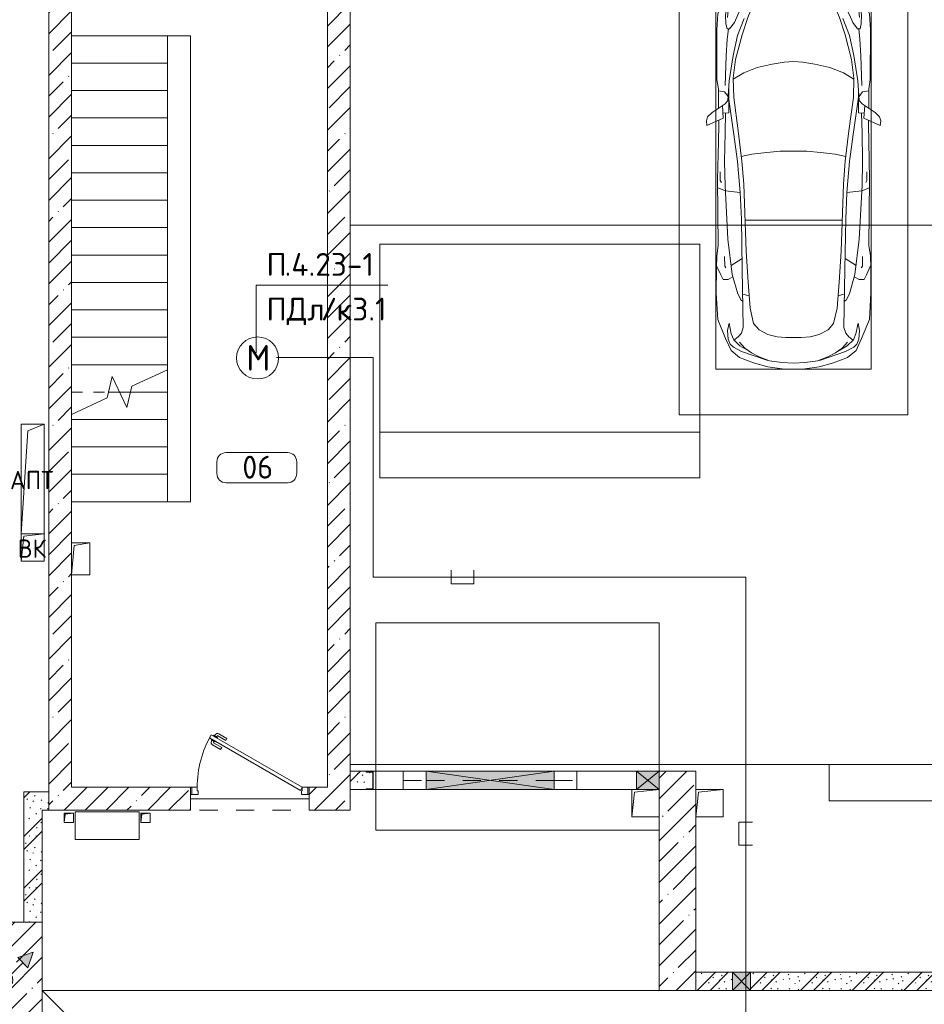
# Model space of a CAD drawing. Header units: millimetres. Extents: x -32229 to 169101, y -13689 to 125138.
# Tile 169 of 256: x 71888 to 81785, y 81200 to 91975. Entities that reach past the tile are written whole.
import ezdxf

# ---------------------------------------------------------------- set-up
doc = ezdxf.new("R2010")
doc.units = ezdxf.units.MM
for name, pattern in [('2_Пунктир_ 0_6 мм', [240, 120, -120]), ('3_ Штрих_ 1 х 1 мм', [400, 200, -200]), ('ADSK_Сверху', [900, 600, -300]), ('ADSK_Штриховая_ш3 п1_5', [900, 600, -300]), ('Штриховая', [1000, 600, -400])]:
    doc.linetypes.add(name, pattern=pattern)
for name, color, linetype, lineweight in [('A-____-NOTE-TEXT', 5, 'Continuous', 18), ('A-AREA-____-IDEN', 7, 'Continuous', 9), ('A-DETL-____-THIN', 7, 'Continuous', 9), ('A-DETL-GENF-OTLN', 7, 'Continuous', 18), ('A-DOOR-____-MCUT', 7, 'Continuous', 9), ('A-DOOR-____-OTLN', 7, 'Continuous', 18), ('A-DOOR-FRAM-MCUT', 7, 'Continuous', 9), ('A-FLOR-____-OTLN', 7, 'Continuous', 18), ('A-GLAZ-____-MCUT', 7, 'Continuous', 9), ('A-GLAZ-____-OTLN', 7, 'Continuous', 18), ('A-WALL-____-MCUT', 7, 'Continuous', 40), ('A-WALL-____-PATT', 7, 'Continuous', 40), ('C-PRKG-____-OTLN', 7, 'Continuous', 18), ('G-____-____-TEXT', 7, 'Continuous', 9), ('I-WALL-____-MCUT', 7, 'Continuous', 40), ('M-EQPM-____-OTLN', 7, 'Continuous', 18), ('S-BEAM-____-OTLN', 7, 'Continuous', 18), ('S-COLS-____-MCUT', 7, 'Continuous', 40), ('S-COLS-____-OTLN', 7, 'Continuous', 18), ('S-STRS-____-MBND', 7, 'ADSK_Сверху', 18), ('S-STRS-____-OTLN', 7, 'Continuous', 18)]:
    doc.layers.add(name, color=color, linetype=linetype, lineweight=lineweight)
doc.layers.add('A-AREA-____-OTLN', color=4, linetype='ADSK_Штриховая_ш3 п1_5', lineweight=40, true_color=0x00ffff)
doc.layers.add('A-DETL-____-OTLN', color=7, linetype='Continuous', lineweight=9, true_color=0x00a600)
doc.styles.add('GOST Common', font='GOST_Common.ttf', dxfattribs={"height": 200})
doc.styles.add('GOST Common_3', font='GOST_Common.ttf', dxfattribs={"height": 280})
doc.styles.add('GOST Common_5', font='GOST_Common.ttf', dxfattribs={"height": 250})
doc.styles.add('ISOCPEUR', font='isocpeur.ttf', dxfattribs={"height": 250})
pattern_1 = [(45, (0, 0), (-228.0985, 228.0985), []), (45, (228.1, 0), (-228.0985, 228.0985), [403.225, -80.645, 6.706, -73.939])]
pattern_2 = [(135, (300.56, 377.28), (-565.6854, 6e-14), [10, -790]), (135, (349.8, 474.73), (-565.6854, 6e-14), [10, -790]), (135, (423.93, 473.06), (-565.6854, 6e-14), [10, -790]), (135, (229.92, 447.9), (-565.6854, 6e-14), [10, -790]), (135, (155.08, 447.9), (-565.6854, 6e-14), [10, -790]), (135, (114.9, 369.03), (-565.6854, 6e-14), [10, -790]), (135, (132.43, 285.8), (-565.6854, 6e-14), [10, -790]), (135, (214.66, 322), (-565.6854, 6e-14), [10, -790]), (135, (198.16, 261.88), (-565.6854, 6e-14), [10, -790]), (135, (45.2, 272.9), (-565.6854, 6e-14), [10, -790]), (135, (42.32, 336.16), (-565.6854, 6e-14), [10, -790]), (135, (92.26, 192.24), (-565.6854, 6e-14), [10, -790]), (135, (7.07, 149.2), (-565.6854, 6e-14), [10, -790]), (135, (80.6, 95.1), (-565.6854, 6e-14), [10, -790]), (135, (79.53, 36.94), (-565.6854, 6e-14), [10, -790]), (135, (153.87, 74.56), (-565.6854, 6e-14), [10, -790]), (135, (228.35, 124.8), (-565.6854, 6e-14), [10, -790]), (135, (279.75, 180.4), (-565.6854, 6e-14), [10, -790]), (135, (282.9, 31.63), (-565.6854, 6e-14), [10, -790]), (135, (377.38, 53.45), (-565.6854, 6e-14), [10, -790]), (135, (352.28, 102.7), (-565.6854, 6e-14), [10, -790]), (135, (354.05, 0), (-565.6854, 6e-14), [10, -790]), (135, (553.23, 16.45), (-565.6854, 6e-14), [10, -790]), (135, (542.38, 63.45), (-565.6854, 6e-14), [10, -790]), (135, (536.58, 239.3), (-565.6854, 6e-14), [10, -790]), (135, (475.85, 203.9), (-565.6854, 6e-14), [10, -790]), (135, (475.85, 316.54), (-565.6854, 6e-14), [10, -790]), (135, (520.8, 408.7), (-565.6854, 6e-14), [10, -790]), (135, (551.1, 470.8), (-565.6854, 6e-14), [10, -790]), (135, (235.25, 537.93), (-565.6854, 6e-14), [10, -790]), (135, (407.25, 547.65), (-565.6854, 6e-14), [10, -790]), (135, (94.5, 558.6), (-565.6854, 6e-14), [10, -790]), (135, (46.4, 532.3), (-565.6854, 6e-14), [10, -790]), (135, (85.56, 465.04), (-565.6854, 6e-14), [10, -790]), (135, (355.53, 181.14), (-565.6854, 6e-14), [10, -790]), (135, (362.23, 243.6), (-565.6854, 6e-14), [10, -790]), (135, (413.45, 344.1), (-565.6854, 6e-14), [10, -790]), (135, (286.3, 273.25), (-565.6854, 6e-14), [10, -790]), (135, (423.02, 263.72), (-565.6854, 6e-14), [10, -790]), (135, (162.94, 190.2), (-565.6854, 6e-14), [10, -790]), (135, (470.25, 120.93), (-565.6854, 6e-14), [10, -790]), (135, (484.48, 9.78), (-565.6854, 6e-14), [10, -790]), (45, (0, 212.13), (-565.6854, 0), []), (45, (212.13, 0), (-565.6854, 0), []), (45, (353.55, 0), (-565.6854, 0), []), (45, (0, 353.55), (-565.6854, 0), [])]

# ---------------------------------------------------------------- blocks, each defined once
blk = doc.blocks.new('АР-Ворота сборка - Ворота секционные_3500х2600 _h_-1815922--01 ЭМ')
at = {"layer": 'A-DOOR-____-OTLN', "color": 253, "lineweight": 5, "true_color": 0xaaaaaa}
for p, q in [((1875, 1959), (-1625, 1959)), ((-1625, 1959), (-1625, -600)), ((1875, -600), (1875, 1959)), ((-1625, -100), (1875, -100)), ((-1625, -600), (1875, -600))]:
    blk.add_line(p, q, dxfattribs=at)
blk = doc.blocks.new('АР-Ворота сборка - Ворота секционные_3100х2600 _h_-5411443--01 ЭМ')
at = {"layer": 'A-DOOR-____-OTLN', "color": 253, "lineweight": 5, "true_color": 0xaaaaaa}
for p, q in [((1675, 1724), (-1425, 1724)), ((-1425, 1724), (-1425, -543)), ((1675, 100), (1675, 1724)), ((1675, -100), (1675, 100)), ((-1425, -100), (-875, -100)), ((-875, -100), (525, -100)), ((525, -100), (1375, -100)), ((1375, -100), (1425, -100)), ((1425, -100), (1675, -100)), ((1675, -543), (1675, -400)), ((-1425, -543), (1675, -543))]:
    blk.add_line(p, q, dxfattribs=at)
blk = doc.blocks.new('АР_Машиноместо - 5300x2500_С-V10--01 ЭМ')
at = {"layer": 'A-DETL-GENF-OTLN', "color": 253, "lineweight": 13, "true_color": 0xaaaaaa}
for p, q in [((1053, -518), (862, -572)), ((1165, -503), (1053, -518)), ((1250, -500), (1165, -503)), ((1250, -500), (1335, -503)), ((1335, -503), (1447, -518)), ((1447, -518), (1638, -572)), ((702, -640), (584, -715)), ((862, -572), (702, -640)), ((941, -642), (882, -692)), ((1051, -599), (941, -642)), ((1149, -583), (1051, -599)), ((1250, -582), (1149, -583)), ((1250, -582), (1351, -583)), ((1351, -583), (1449, -599)), ((1449, -599), (1559, -642)), ((1559, -642), (1618, -692)), ((1638, -572), (1798, -640)), ((1798, -640), (1916, -715)), ((584, -715), (489, -796)), ((616, -746), (550, -812)), ((704, -696), (616, -746)), ((825, -661), (704, -696)), ((738, -778), (805, -716)), ((805, -716), (825, -661)), ((882, -692), (809, -809)), ((888, -686), (815, -687)), ((1612, -686), (1685, -687)), ((1618, -692), (1691, -809)), ((1695, -716), (1675, -661)), ((1675, -661), (1796, -696)), ((1762, -778), (1695, -716)), ((1796, -696), (1884, -746)), ((1884, -746), (1950, -812)), ((1916, -715), (2011, -796)), ((446, -853), (421, -911)), ((489, -796), (446, -853)), ((519, -852), (506, -920)), ((550, -812), (519, -852)), ((639, -920), (677, -844)), ((677, -844), (738, -778)), ((809, -809), (749, -950)), ((1691, -809), (1751, -950)), ((1823, -844), (1762, -778)), ((1861, -920), (1823, -844)), ((1950, -812), (1981, -852)), ((1981, -852), (1994, -920)), ((2011, -796), (2054, -853)), ((2054, -853), (2079, -911)), ((421, -911), (409, -1087)), ((506, -920), (510, -1019)), ((603, -1005), (639, -920)), ((749, -950), (687, -1141)), ((1751, -950), (1813, -1141)), ((1897, -1005), (1861, -920)), ((1994, -920), (1990, -1019)), ((2079, -911), (2091, -1087)), ((510, -1019), (522, -1074)), ((522, -1074), (549, -1076)), ((549, -1076), (603, -1005)), ((1951, -1076), (1897, -1005)), ((1978, -1074), (1951, -1076)), ((1990, -1019), (1978, -1074)), ((409, -1087), (411, -1634)), ((687, -1141), (615, -1410)), ((1813, -1141), (1885, -1410)), ((2091, -1087), (2089, -1634)), ((615, -1410), (589, -1616)), ((704, -1557), (853, -1499)), ((853, -1499), (1017, -1460)), ((1017, -1460), (1147, -1439)), ((1147, -1439), (1250, -1434)), ((1353, -1439), (1250, -1434)), ((1483, -1460), (1353, -1439)), ((1647, -1499), (1483, -1460)), ((1796, -1557), (1647, -1499)), ((1885, -1410), (1911, -1616)), ((589, -1616), (596, -1825)), ((590, -1624), (704, -1557)), ((1910, -1624), (1796, -1557)), ((1911, -1616), (1904, -1825)), ((411, -1634), (427, -1731)), ((547, -1643), (531, -1858)), ((1953, -1643), (1969, -1858)), ((2089, -1634), (2073, -1731)), ((427, -1731), (427, -1943)), ((495, -1765), (427, -1753)), ((534, -1817), (495, -1765)), ((597, -2231), (535, -1798)), ((541, -1994), (540, -1733)), ((596, -1825), (645, -2192)), ((1904, -1825), (1855, -2192)), ((1903, -2231), (1965, -1798)), ((1959, -1994), (1960, -1733)), ((1966, -1817), (2005, -1765)), ((2005, -1765), (2073, -1753)), ((2073, -1731), (2073, -1943)), ((501, -1894), (358, -1990)), ((480, -2053), (471, -1914)), ((531, -1858), (501, -1894)), ((1969, -1858), (1999, -1894)), ((1999, -1894), (2142, -1990)), ((2020, -2053), (2029, -1914)), ((309, -2036), (297, -2080)), ((358, -1990), (309, -2036)), ((541, -1994), (476, -1998)), ((506, -1996), (500, -2210)), ((1959, -1994), (2024, -1998)), ((1994, -1996), (2000, -2210)), ((2142, -1990), (2191, -2036)), ((2191, -2036), (2203, -2080)), ((297, -2080), (301, -2131)), ((301, -2131), (480, -2053)), ((428, -2308), (432, -2120)), ((432, -2120), (431, -2074)), ((2199, -2131), (2020, -2053)), ((2068, -2120), (2069, -2074)), ((2072, -2308), (2068, -2120)), ((2203, -2080), (2199, -2131)), ((500, -2210), (496, -2532)), ((637, -2526), (597, -2231)), ((645, -2192), (684, -2522)), ((1855, -2192), (1816, -2522)), ((1863, -2526), (1903, -2231)), ((2000, -2210), (2004, -2532)), ((418, -2723), (428, -2308)), ((2082, -2723), (2072, -2308)), ((496, -2532), (501, -2790)), ((637, -2526), (666, -2867)), ((684, -2522), (705, -2775)), ((1816, -2522), (1795, -2775)), ((1863, -2526), (1834, -2867)), ((2004, -2532), (1999, -2790)), ((448, -2639), (448, -2734)), ((2052, -2639), (2052, -2734)), ((426, -3447), (418, -2723)), ((448, -2734), (460, -2756)), ((501, -2790), (531, -3375)), ((705, -2775), (731, -3508)), ((1795, -2775), (1769, -3508)), ((1999, -2790), (1969, -3375)), ((2052, -2734), (2040, -2756)), ((2074, -3447), (2082, -2723)), ((505, -2847), (421, -2813)), ((666, -2867), (505, -2847)), ((666, -2865), (679, -3159)), ((1834, -2865), (1821, -3159)), ((1834, -2867), (1995, -2847)), ((1995, -2847), (2079, -2813)), ((679, -3159), (689, -3706)), ((1821, -3159), (1811, -3706)), ((409, -3560), (426, -3447)), ((531, -3375), (579, -3763)), ((1969, -3375), (1921, -3763)), ((2091, -3560), (2074, -3447)), ((731, -3508), (752, -3846)), ((1769, -3508), (1748, -3846)), ((406, -3688), (409, -3560)), ((495, -3566), (497, -3672)), ((687, -3589), (566, -3664)), ((1813, -3589), (1934, -3664)), ((2005, -3566), (2003, -3672)), ((2094, -3688), (2091, -3560)), ((403, -3968), (406, -3688)), ((408, -3667), (453, -3766)), ((453, -3766), (478, -3819)), ((497, -3672), (510, -3691)), ((579, -3763), (639, -3975)), ((689, -3706), (700, -4345)), ((1811, -3706), (1800, -4345)), ((1921, -3763), (1861, -3975)), ((2003, -3672), (1990, -3691)), ((2047, -3766), (2022, -3819)), ((2092, -3667), (2047, -3766)), ((2097, -3968), (2094, -3688)), ((478, -3819), (533, -3818)), ((533, -3818), (586, -3790)), ((752, -3846), (774, -4133)), ((1748, -3846), (1726, -4133)), ((1967, -3818), (1914, -3790)), ((2022, -3819), (1967, -3818)), ((420, -4254), (403, -3968)), ((639, -3975), (675, -4045)), ((1861, -3975), (1825, -4045)), ((2080, -4254), (2097, -3968)), ((675, -4045), (695, -4058)), ((1825, -4045), (1805, -4058)), ((774, -4133), (812, -4299)), ((1726, -4133), (1688, -4299)), ((507, -4463), (420, -4254)), ((544, -4295), (528, -4375)), ((569, -4413), (544, -4295)), ((812, -4299), (873, -4370)), ((1688, -4299), (1627, -4370)), ((1931, -4413), (1956, -4295)), ((1956, -4295), (1972, -4375)), ((1993, -4463), (2080, -4254)), ((528, -4375), (536, -4471)), ((595, -4479), (569, -4413)), ((680, -4406), (645, -4445)), ((700, -4345), (680, -4406)), ((873, -4370), (970, -4419)), ((1627, -4370), (1530, -4419)), ((1800, -4345), (1820, -4406)), ((1820, -4406), (1855, -4445)), ((1905, -4479), (1931, -4413)), ((1972, -4375), (1964, -4471)), ((566, -4595), (507, -4463)), ((536, -4471), (558, -4526)), ((662, -4543), (595, -4479)), ((645, -4445), (597, -4481)), ((717, -4569), (660, -4505)), ((970, -4419), (1070, -4447)), ((1070, -4447), (1167, -4453)), ((1167, -4453), (1250, -4454)), ((1333, -4453), (1250, -4454)), ((1430, -4447), (1333, -4453)), ((1530, -4419), (1430, -4447)), ((1783, -4569), (1840, -4505)), ((1838, -4543), (1905, -4479)), ((1855, -4445), (1903, -4481)), ((1934, -4595), (1993, -4463)), ((1964, -4471), (1942, -4526)), ((558, -4526), (591, -4560)), ((659, -4670), (566, -4595)), ((591, -4560), (681, -4606)), ((788, -4618), (662, -4543)), ((681, -4606), (967, -4704)), ((791, -4620), (717, -4569)), ((874, -4665), (791, -4620)), ((1819, -4606), (1533, -4704)), ((1626, -4665), (1709, -4620)), ((1709, -4620), (1783, -4569)), ((1712, -4618), (1838, -4543)), ((1909, -4560), (1819, -4606)), ((1841, -4670), (1934, -4595)), ((1942, -4526), (1909, -4560)), ((813, -4729), (659, -4670)), ((970, -4772), (813, -4729)), ((988, -4707), (874, -4665)), ((1122, -4726), (988, -4707)), ((1250, -4732), (1122, -4726)), ((1250, -4732), (1378, -4726)), ((1378, -4726), (1512, -4707)), ((1512, -4707), (1626, -4665)), ((1530, -4772), (1687, -4729)), ((1687, -4729), (1841, -4670)), ((1126, -4794), (970, -4772)), ((1250, -4800), (1126, -4794)), ((1250, -4800), (1374, -4794)), ((1374, -4794), (1530, -4772))]:
    blk.add_line(p, q, dxfattribs=at)
at = {"layer": 'A-DETL-GENF-OTLN', "color": 254, "lineweight": 13, "true_color": 0xd4d4d4}
for p, q in [((665, -740), (592, -805)), ((743, -708), (665, -740)), ((1757, -708), (1835, -740)), ((1835, -740), (1908, -805)), ((592, -805), (535, -874)), ((1908, -805), (1965, -874)), ((535, -874), (528, -949)), ((710, -963), (637, -1146)), ((1790, -963), (1863, -1146)), ((1965, -874), (1972, -949)), ((537, -1076), (525, -1189)), ((1963, -1076), (1975, -1189)), ((637, -1146), (590, -1368)), ((1863, -1146), (1910, -1368)), ((525, -1189), (514, -1369)), ((1975, -1189), (1986, -1369)), ((514, -1369), (502, -1696)), ((590, -1368), (547, -1643)), ((1910, -1368), (1953, -1643)), ((1986, -1369), (1998, -1696)), ((678, -2473), (795, -2446)), ((795, -2446), (956, -2427)), ((956, -2427), (1105, -2414)), ((1105, -2414), (1250, -2413)), ((1395, -2414), (1250, -2413)), ((1544, -2427), (1395, -2414)), ((1705, -2446), (1544, -2427)), ((1822, -2473), (1705, -2446)), ((715, -3168), (1250, -3167)), ((1785, -3168), (1250, -3167)), ((695, -3980), (765, -3997)), ((1805, -3980), (1735, -3997))]:
    blk.add_line(p, q, dxfattribs=at)
at = {"layer": 'C-PRKG-____-OTLN', "color": 253, "lineweight": 13, "true_color": 0xaaaaaa}
for p, q in [((2500, 0), (0, 0)), ((0, 0), (0, -5300)), ((2500, 0), (2500, -5300)), ((400, -500), (400, -4800)), ((400, -500), (2100, -500)), ((2100, -500), (2100, -4800)), ((400, -4800), (2100, -4800)), ((2500, -5300), (0, -5300))]:
    blk.add_line(p, q, dxfattribs=at)
blk = doc.blocks.new('АР_Дверь однопольная - 1300х2100h_лест__лифт_ холл-4751208--01 ЭМ')
at = {"layer": 'A-DOOR-____-MCUT', "color": 253, "lineweight": 13, "true_color": 0xaaaaaa}
for p, q in [((-421, 700), (-441, 665)), ((-441, 665), (555, 90)), ((575, 125), (-421, 700)), ((555, 90), (575, 125))]:
    blk.add_line(p, q, dxfattribs=at)
at = {"layer": 'A-DOOR-____-OTLN', "color": 253, "lineweight": 5, "true_color": 0xaaaaaa}
for p, q in [((-419, 653), (-423, 646)), ((-399, 688), (-395, 694)), ((-395, 694), (-352, 669)), ((-384, 688), (-378, 699)), ((-363, 676), (-357, 686)), ((-352, 669), (-356, 663)), ((-261, 637), (-350, 688)), ((-249, 658), (-337, 710)), ((-261, 637), (-249, 658)), ((-423, 646), (-380, 621)), ((-412, 640), (-418, 629)), ((-319, 537), (-407, 588)), ((-391, 627), (-397, 617)), ((-306, 559), (-395, 610)), ((-380, 621), (-376, 628)), ((-306, 559), (-319, 537))]:
    blk.add_line(p, q, dxfattribs=at)
for centre, radius, start, end in [((575, 125), 1150, 150, 180), ((-352, 684), 30, 60, 150), ((-352, 684), 4.99, 60, 150), ((-392, 614), 30, 150, 240), ((-392, 614), 4.99, 150, 240)]:
    blk.add_arc(centre, radius, start, end, dxfattribs=at)
at = {"layer": 'A-DOOR-FRAM-MCUT', "color": 253, "lineweight": 13, "true_color": 0xaaaaaa}
for p, q in [((-635, 125), (-650, 125)), ((-575, 125), (-635, 125)), ((-635, 125), (-635, 45)), ((-575, 85), (-575, 125)), ((635, 125), (575, 125)), ((575, 125), (575, 85)), ((635, 45), (635, 125)), ((635, 125), (650, 125)), ((-635, 45), (-650, 45)), ((-635, 45), (-565, 45)), ((-565, 85), (-575, 85)), ((-565, 45), (-565, 85)), ((575, 85), (565, 85)), ((565, 85), (565, 45)), ((565, 45), (635, 45)), ((635, 45), (650, 45))]:
    blk.add_line(p, q, dxfattribs=at)
blk = doc.blocks.new('АР_Канал вертикальный прямоугольный - ПК-6259828--01 ЭМ')
at = {"layer": 'M-EQPM-____-OTLN', "color": 253, "lineweight": 13, "true_color": 0xaaaaaa}
for p, q in [((350, 150), (-350, 150)), ((-350, 150), (-350, -150)), ((-350, -150), (-350, 150)), ((-350, 150), (350, 150)), ((350, -150), (350, 150)), ((350, 150), (350, -150)), ((-350, -150), (350, -150)), ((350, -150), (-350, -150))]:
    blk.add_line(p, q, dxfattribs=at)
blk = doc.blocks.new('АР_Канал вертикальный прямоугольный - АПТ-5436538--01 ЭМ')
at = {"layer": 'M-EQPM-____-OTLN', "color": 253, "lineweight": 13, "true_color": 0xaaaaaa}
for p, q in [((50, 50), (-50, 50)), ((-50, 50), (-50, -50)), ((50, 50), (-50, 50)), ((-50, 50), (-50, -50)), ((-50, -50), (-50, 50)), ((-50, 50), (50, 50)), ((-50, -50), (-40, 40)), ((-50, -50), (-40, 40)), ((-40, 40), (50, 50)), ((-40, 40), (50, 50)), ((50, -50), (50, 50)), ((50, 50), (50, -50)), ((-50, -50), (50, -50)), ((50, -50), (-50, -50))]:
    blk.add_line(p, q, dxfattribs=at)
blk = doc.blocks.new('АР_Канал вертикальный прямоугольный - ВК-7102894--01 ЭМ')
at = {"layer": 'M-EQPM-____-OTLN', "color": 253, "lineweight": 13, "true_color": 0xaaaaaa}
for p, q in [((125, 150), (-125, 150)), ((-125, 150), (-125, -150)), ((125, 150), (-125, 150)), ((-125, 150), (-125, -150)), ((-125, -150), (-125, 150)), ((-125, 150), (125, 150)), ((-125, -150), (-97.5, 122.5)), ((-125, -150), (-97.5, 122.5)), ((-97.5, 122.5), (125, 150)), ((-97.5, 122.5), (125, 150)), ((125, -150), (125, 150)), ((125, 150), (125, -150)), ((-125, -150), (125, -150)), ((125, -150), (-125, -150))]:
    blk.add_line(p, q, dxfattribs=at)
blk = doc.blocks.new('АР_Канал вертикальный прямоугольный - АПТ-7102893--01 ЭМ')
at = {"layer": 'M-EQPM-____-OTLN', "color": 253, "lineweight": 13, "true_color": 0xaaaaaa}
for p, q in [((125, 600), (-125, 600)), ((-125, 600), (-125, -600)), ((125, 600), (-125, 600)), ((-125, 600), (-125, -600)), ((-125, -600), (-125, 600)), ((-125, 600), (125, 600)), ((-52.5, 527.5), (125, 600)), ((-52.5, 527.5), (125, 600)), ((125, -600), (125, 600)), ((125, 600), (125, -600)), ((-125, -600), (-52.5, 527.5)), ((-125, -600), (-52.5, 527.5)), ((-125, -600), (125, -600)), ((125, -600), (-125, -600))]:
    blk.add_line(p, q, dxfattribs=at)
blk = doc.blocks.new('АР_Отверстие прямоугольное - АПТ-5079143--01 ЭМ')
at = {"layer": 'A-GLAZ-____-OTLN', "lineweight": 13, "true_color": 0xf0f0f0}
blk.add_hatch(color=7, dxfattribs=at).paths.add_polyline_path([(825, -100), (825, 100), (-575, 100), (-575, -100), (-162, -100)])
at = {"layer": 'A-GLAZ-____-MCUT', "color": 253, "lineweight": 13, "true_color": 0xaaaaaa}
for p, q in [((-575, 100), (-575, -100)), ((825, 100), (825, -100))]:
    blk.add_line(p, q, dxfattribs=at)
at = {"layer": 'A-GLAZ-____-OTLN', "color": 253, "lineweight": 5, "true_color": 0xaaaaaa}
for p, q in [((825, 100), (-575, -100)), ((-575, 100), (825, -100))]:
    blk.add_line(p, q, dxfattribs=at)
at = {"layer": 'A-GLAZ-____-OTLN', "color": 253, "lineweight": 13, "true_color": 0xaaaaaa}
for p, q in [((825, 100), (-575, 100)), ((-575, 100), (-575, -100)), ((825, -100), (825, 100)), ((-575, -100), (825, -100))]:
    blk.add_line(p, q, dxfattribs=at)
blk = doc.blocks.new('АР_Отверстие прямоугольное - ВК-4158590--01 ЭМ')
at = {"layer": 'A-GLAZ-____-OTLN', "lineweight": 13, "true_color": 0xf0f0f0}
blk.add_hatch(color=7, dxfattribs=at).paths.add_polyline_path([(250, -100), (250, 100), (0, 100), (0, -100)])
at = {"layer": 'A-GLAZ-____-MCUT', "color": 253, "lineweight": 13, "true_color": 0xaaaaaa}
for p, q in [((0, 100), (0, -100)), ((250, 100), (250, -100))]:
    blk.add_line(p, q, dxfattribs=at)
at = {"layer": 'A-GLAZ-____-OTLN', "color": 253, "lineweight": 5, "true_color": 0xaaaaaa}
for p, q in [((250, 100), (0, -100)), ((0, 100), (250, -100))]:
    blk.add_line(p, q, dxfattribs=at)
at = {"layer": 'A-GLAZ-____-OTLN', "color": 253, "lineweight": 13, "true_color": 0xaaaaaa}
for p, q in [((250, 100), (0, 100)), ((0, 100), (0, -100)), ((250, -100), (250, 100))]:
    blk.add_line(p, q, dxfattribs=at)
blk = doc.blocks.new('АР_Перемычка - 200_Уx2_75x5__250-250-7319916--01 ЭМ')
at = {"layer": 'S-BEAM-____-OTLN', "color": 9, "linetype": '3_ Штрих_ 1 х 1 мм', "lineweight": 15, "true_color": 0xc4c4c4}
for p, q in [((-950, 100), (-950, -100)), ((950, 100), (950, -100)), ((-950, 0), (-700, 0)), ((-700, 0), (700, 0)), ((700, 0), (950, 0))]:
    blk.add_line(p, q, dxfattribs=at)
blk = doc.blocks.new('АР_Канал вертикальный прямоугольный - ВК-6277032--01 ЭМ')
at = {"layer": 'M-EQPM-____-OTLN', "color": 253, "lineweight": 13, "true_color": 0xaaaaaa}
for p, q in [((100, 175), (-100, 175)), ((-100, 175), (-100, -175)), ((100, 175), (-100, 175)), ((-100, 175), (-100, -175)), ((-100, -175), (-100, 175)), ((-100, 175), (100, 175)), ((-100, -175), (-72.5, 147.5)), ((-100, -175), (-72.5, 147.5)), ((-72.5, 147.5), (100, 175)), ((-72.5, 147.5), (100, 175)), ((100, -175), (100, 175)), ((100, 175), (100, -175)), ((-100, -175), (100, -175)), ((100, -175), (-100, -175))]:
    blk.add_line(p, q, dxfattribs=at)
blk = doc.blocks.new('АР_Канал вертикальный прямоугольный - ВК-6260880--01 ЭМ')
at = {"layer": 'M-EQPM-____-OTLN', "color": 253, "lineweight": 13, "true_color": 0xaaaaaa}
for p, q in [((150, 150), (-150, 150)), ((-150, 150), (-150, -150)), ((150, 150), (-150, 150)), ((-150, 150), (-150, -150)), ((-150, -150), (-150, 150)), ((-150, 150), (150, 150)), ((-150, -150), (-120, 120)), ((-150, -150), (-120, 120)), ((-120, 120), (150, 150)), ((-120, 120), (150, 150)), ((150, -150), (150, 150)), ((150, 150), (150, -150)), ((-150, -150), (150, -150)), ((150, -150), (-150, -150))]:
    blk.add_line(p, q, dxfattribs=at)
blk = doc.blocks.new('АР_Отверстие прямоугольное - ЭОМ-3133633--01 ЭМ')
at = {"layer": 'A-GLAZ-____-OTLN', "lineweight": 13, "true_color": 0xf0f0f0}
blk.add_hatch(color=7, dxfattribs=at).paths.add_polyline_path([(225, 100), (25, 100), (25, -100), (225, -100), (225, 100)])
at = {"layer": 'A-GLAZ-____-MCUT', "color": 253, "lineweight": 13, "true_color": 0xaaaaaa}
for p, q in [((25, 100), (25, -100)), ((225, 100), (225, -100))]:
    blk.add_line(p, q, dxfattribs=at)
at = {"layer": 'A-GLAZ-____-OTLN', "color": 253, "lineweight": 5, "true_color": 0xaaaaaa}
for p, q in [((225, 100), (25, -100)), ((25, 100), (225, -100))]:
    blk.add_line(p, q, dxfattribs=at)
at = {"layer": 'A-GLAZ-____-OTLN', "color": 253, "lineweight": 13, "true_color": 0xaaaaaa}
for p, q in [((225, 100), (25, 100)), ((25, 100), (25, -100)), ((225, -100), (225, 100)), ((25, -100), (225, -100))]:
    blk.add_line(p, q, dxfattribs=at)
blk = doc.blocks.new('АР_Фахверк_ _Швеллер полки параллельные_ - 20П-7427210--01 ЭМ')
at = {"layer": 'S-COLS-____-OTLN', "lineweight": 15, "true_color": 0xaaaaaa}
blk.add_hatch(color=253, dxfattribs=at).paths.add_polyline_path([(53, 100), (-23, 100), (-23, -100), (53, -100), (53, -91), (-18, -91), (-18, 91), (53, 91)])
at = {"layer": 'S-COLS-____-MCUT', "color": 253, "lineweight": 15, "true_color": 0xaaaaaa}
for p, q in [((53, 100), (-23, 100)), ((-23, 100), (-23, -100)), ((-18, -91), (-18, 91)), ((-18, 91), (53, 91)), ((53, 91), (53, 100)), ((-23, -100), (53, -100)), ((53, -91), (-18, -91)), ((53, -100), (53, -91))]:
    blk.add_line(p, q, dxfattribs=at)
blk = doc.blocks.new('Наметкина 10_РД_АР_П_отсоединено_rvt-1--01 ЭМ')
at = {"layer": 'A-WALL-____-PATT', "lineweight": 5, "true_color": 0xaaaaaa}
h = blk.add_hatch(dxfattribs=at)
h.set_pattern_fill('FP_1', color=253, style=0, pattern_type=2)
h.set_pattern_definition(pattern_1)
h.paths.add_polyline_path([(75255, 83325), (75505, 83325), (75505, 92740), (75255, 92740), (75255, 83575)])
h.paths.add_polyline_path([(75255, 93100), (75505, 93100), (75505, 93350), (75255, 93350)])
h = blk.add_hatch(dxfattribs=at)
h.set_pattern_fill('FP_1', color=253, style=0, pattern_type=2)
h.set_pattern_definition(pattern_1)
h.paths.add_polyline_path([(72446, 83325), (72455, 83325), (72455, 93100), (72205, 93100), (72205, 83325), (72433, 83325)])
h = blk.add_hatch(dxfattribs=at)
h.set_pattern_fill('FP_6', color=253, style=0, pattern_type=2)
h.set_pattern_definition(pattern_2)
h.paths.add_polyline_path([(75679, 83550), (75679, 83559), (75750, 83559), (75750, 83741), (75679, 83741), (75679, 83750), (75505, 83750), (75505, 83550)])
h.paths.add_polyline_path([(75785, 83550), (75785, 83750), (75755, 83750), (75755, 83550)])
h = blk.add_hatch(dxfattribs=at)
h.set_pattern_fill('FP_6', color=253, style=0, pattern_type=2)
h.set_pattern_definition(pattern_2)
h.paths.add_polyline_path([(72205, 83325), (72205, 83525), (71935, 83525), (71935, 83325), (72135, 83325)])
h = blk.add_hatch(dxfattribs=at)
h.set_pattern_fill('FP_1', color=253, style=0, pattern_type=2)
h.set_pattern_definition(pattern_1)
h.paths.add_polyline_path([(75249, 83325), (75255, 83325), (75255, 83575), (75055, 83575), (75055, 83325), (75160, 83325)])
h.paths.add_polyline_path([(73755, 83325), (73755, 83575), (72455, 83575), (72455, 83325), (72736, 83325)])
h = blk.add_hatch(dxfattribs=at)
h.set_pattern_fill('FP_6', color=253, style=0, pattern_type=2)
h.set_pattern_definition(pattern_2)
h.paths.add_polyline_path([(71935, 82100), (72135, 82100), (72135, 83325), (71935, 83325)])
h = blk.add_hatch(dxfattribs=at)
h.set_pattern_fill('FP_6', color=253, style=0, pattern_type=2)
h.set_pattern_definition(pattern_2)
h.paths.add_polyline_path([(79285, 81350), (79685, 81350), (79685, 81550), (79285, 81550)])
h.paths.add_polyline_path([(80745, 81350), (83155, 81350), (83155, 81550), (79885, 81550), (79885, 81350)])
h.paths.add_polyline_path([(85305, 81350), (86355, 81350), (86355, 81550), (85255, 81550), (85255, 81350)])
h.paths.add_polyline_path([(87365, 81350), (87365, 81550), (86855, 81550), (86855, 81350)])
h.paths.add_polyline_path([(84255, 81350), (84255, 81550), (83655, 81550), (83655, 81350)])
at = {"layer": 'S-COLS-____-OTLN', "lineweight": 5, "true_color": 0xaaaaaa}
h = blk.add_hatch(dxfattribs=at)
h.set_pattern_fill('FP_1', color=253, style=0, pattern_type=2)
h.set_pattern_definition(pattern_1)
h.paths.add_polyline_path([(79285, 81350), (79285, 83750), (78885, 83750), (78885, 81350), (79130, 81350)])
h = blk.add_hatch(dxfattribs=at)
h.set_pattern_fill('FP_1', color=253, style=0, pattern_type=2)
h.set_pattern_definition(pattern_1)
h.paths.add_polyline_path([(71735, 79700), (72135, 79700), (72135, 82100), (71735, 82100), (71735, 80650)])
at = {"layer": 'A-AREA-____-OTLN', "color": 253, "linetype": '3_ Штрих_ 1 х 1 мм', "lineweight": 13, "true_color": 0xaaaaaa}
blk.add_line((73455, 83325), (75380, 83325), dxfattribs=at)
at = {"layer": 'A-FLOR-____-OTLN', "color": 253, "lineweight": 13, "true_color": 0xaaaaaa}
for p, q in [((72455, 91800), (73755, 91800)), ((73755, 91800), (73755, 86700)), ((88730, 89725), (75505, 89725)), ((73755, 86700), (73505, 86700)), ((80745, 83825), (75505, 83825)), ((80745, 83825), (75505, 83825)), ((75785, 83750), (76335, 83750)), ((76335, 83750), (75785, 83750)), ((76335, 83750), (77735, 83750)), ((77735, 83750), (76335, 83750)), ((77735, 83750), (78635, 83750)), ((78635, 83750), (77735, 83750)), ((78635, 83750), (78885, 83750)), ((78885, 83750), (78635, 83750)), ((73755, 83450), (75055, 83450)), ((75055, 83450), (73755, 83450)), ((72135, 81350), (78885, 81350)), ((72135, 81350), (75135, 78350)), ((72135, 81350), (78885, 81350))]:
    blk.add_line(p, q, dxfattribs=at)
at = {"layer": 'A-WALL-____-MCUT', "color": 253, "lineweight": 13, "true_color": 0xaaaaaa}
for p, q in [((72205, 93100), (72205, 83325)), ((72455, 86250), (72455, 92880)), ((75255, 92740), (75255, 83575)), ((75505, 83325), (75505, 92740)), ((72455, 83575), (72455, 85900)), ((73755, 83575), (72455, 83575)), ((73755, 83325), (73755, 83575)), ((75255, 83575), (75055, 83575)), ((75055, 83575), (75055, 83325)), ((72205, 83325), (72455, 83325)), ((72455, 83325), (73755, 83325)), ((75055, 83325), (75255, 83325)), ((75255, 83325), (75505, 83325))]:
    blk.add_line(p, q, dxfattribs=at)
at = {"layer": 'I-WALL-____-MCUT', "color": 253, "lineweight": 13, "true_color": 0xaaaaaa}
for p, q in [((75679, 83750), (75505, 83750)), ((75505, 83750), (75505, 83550)), ((75785, 83750), (75755, 83750)), ((75785, 83550), (75785, 83750)), ((72205, 83525), (71935, 83525)), ((71935, 83525), (71935, 83325)), ((72205, 83325), (72205, 83525)), ((75505, 83550), (75679, 83550)), ((75755, 83550), (75785, 83550)), ((71935, 83325), (71935, 82100)), ((72135, 82100), (72135, 83325)), ((72135, 83325), (72205, 83325)), ((71935, 82100), (72135, 82100)), ((79685, 81550), (79285, 81550)), ((79285, 81550), (79285, 81350)), ((79885, 81550), (79685, 81550)), ((83155, 81550), (79885, 81550)), ((79285, 81350), (79685, 81350)), ((79685, 81350), (79885, 81350)), ((79885, 81350), (83155, 81350))]:
    blk.add_line(p, q, dxfattribs=at)
at = {"layer": 'S-COLS-____-MCUT', "color": 253, "lineweight": 15, "true_color": 0xaaaaaa}
for p, q in [((78885, 83750), (78885, 83550)), ((79285, 83750), (78885, 83750)), ((79285, 83550), (79285, 83750)), ((82545, 83825), (80745, 83825)), ((80745, 83825), (80745, 83425)), ((80745, 83425), (82545, 83425)), ((78885, 83250), (78885, 81350)), ((79285, 81350), (79285, 83250)), ((72135, 82100), (71735, 82100)), ((72135, 79700), (72135, 82100)), ((78885, 81350), (79285, 81350))]:
    blk.add_line(p, q, dxfattribs=at)
at = {"layer": 'S-STRS-____-MBND', "color": 253, "linetype": '2_Пунктир_ 0_6 мм', "lineweight": 13, "true_color": 0xaaaaaa}
for p, q in [((72455, 90300), (73505, 90300)), ((72455, 88200), (72455, 90300)), ((73505, 88145), (73505, 90300)), ((72455, 90000), (73505, 90000)), ((72455, 90000), (73505, 90000)), ((72455, 89700), (73505, 89700)), ((72455, 89700), (73505, 89700)), ((72455, 89400), (73505, 89400)), ((72455, 89400), (73505, 89400)), ((72455, 89100), (73505, 89100)), ((72455, 89100), (73505, 89100)), ((72455, 88800), (73505, 88800)), ((72455, 88800), (73505, 88800)), ((72455, 88500), (73505, 88500)), ((72455, 88500), (73505, 88500)), ((72455, 88200), (73505, 88200)), ((72455, 88200), (73505, 88200)), ((72455, 87900), (72860, 87900)), ((72455, 87900), (72860, 87900)), ((72980, 87900), (73101, 87900)), ((72980, 87900), (73101, 87900))]:
    blk.add_line(p, q, dxfattribs=at)
at = {"layer": 'S-STRS-____-MBND', "color": 253, "linetype": 'Continuous', "lineweight": 13, "true_color": 0xaaaaaa}
for p, q in [((73505, 88145), (73116, 87963)), ((72901, 88070), (72844, 87837)), ((73060, 87730), (72901, 88070)), ((73116, 87963), (73060, 87730)), ((72844, 87837), (72455, 87655))]:
    blk.add_line(p, q, dxfattribs=at)
at = {"layer": 'S-STRS-____-OTLN', "color": 253, "lineweight": 13, "true_color": 0xaaaaaa}
for p, q in [((72455, 91800), (73505, 91800)), ((73505, 91500), (73505, 91800)), ((72455, 91500), (73505, 91500)), ((73505, 91200), (73505, 91500)), ((72455, 91200), (73505, 91200)), ((73505, 90900), (73505, 91200)), ((72455, 90900), (73505, 90900)), ((73505, 90600), (73505, 90900)), ((72455, 90600), (73505, 90600)), ((73505, 90300), (73505, 90600)), ((72455, 90300), (73505, 90300)), ((73505, 90000), (73505, 90300)), ((72455, 90000), (73505, 90000)), ((73505, 89700), (73505, 90000)), ((72455, 89700), (73505, 89700)), ((73505, 89400), (73505, 89700)), ((72455, 89400), (73505, 89400)), ((73505, 89100), (73505, 89400)), ((72455, 89100), (73505, 89100)), ((73505, 88800), (73505, 89100)), ((72455, 88800), (73505, 88800)), ((73505, 88500), (73505, 88800)), ((72455, 88500), (73505, 88500)), ((73505, 88200), (73505, 88500)), ((72455, 88200), (73505, 88200)), ((73505, 87900), (73505, 88145)), ((72860, 87900), (72980, 87900)), ((73101, 87900), (73505, 87900)), ((73505, 87600), (73505, 87900)), ((72455, 87600), (73505, 87600)), ((73505, 87300), (73505, 87600)), ((72455, 87300), (73505, 87300)), ((73505, 87000), (73505, 87300)), ((72455, 87000), (73505, 87000)), ((73505, 86700), (73505, 87000)), ((72455, 86700), (73505, 86700))]:
    blk.add_line(p, q, dxfattribs=at)
at = {"layer": 'S-STRS-____-OTLN', "color": 253, "linetype": 'Штриховая', "lineweight": 13, "true_color": 0xaaaaaa}
for p, q in [((72455, 91500), (73505, 91500)), ((72455, 91200), (73505, 91200)), ((72455, 90900), (73505, 90900)), ((72455, 90600), (73505, 90600)), ((72455, 90300), (73505, 90300)), ((72455, 90000), (73505, 90000)), ((72455, 89700), (73505, 89700)), ((72455, 89400), (73505, 89400)), ((72455, 89100), (73505, 89100)), ((72455, 88800), (73505, 88800)), ((72455, 88500), (73505, 88500)), ((72455, 88200), (73505, 88200)), ((72860, 87900), (72980, 87900)), ((73101, 87900), (73505, 87900)), ((72455, 87600), (73505, 87600)), ((72455, 87300), (73505, 87300)), ((72455, 87000), (73505, 87000)), ((72455, 86700), (73505, 86700))]:
    blk.add_line(p, q, dxfattribs=at)
at = {"layer": 'A-DOOR-____-OTLN', "color": 253, "lineweight": 13, "true_color": 0xaaaaaa}
for name, p in [('АР-Ворота сборка - Ворота секционные_3500х2600 _h_-1815922--01 ЭМ', (77455, 87560)), ('АР-Ворота сборка - Ворота секционные_3100х2600 _h_-5411443--01 ЭМ', (77210, 83650)), ('АР_Дверь однопольная - 1300х2100h_лест__лифт_ холл-4751208--01 ЭМ', (74405, 83450))]:
    blk.add_blockref(name, p, dxfattribs=at)
at = {"layer": 'A-GLAZ-____-OTLN', "color": 253, "lineweight": 13, "true_color": 0xaaaaaa}
for name, p in [('АР_Отверстие прямоугольное - АПТ-5079143--01 ЭМ', (76910, 83650)), ('АР_Отверстие прямоугольное - ВК-4158590--01 ЭМ', (78635, 83650)), ('АР_Отверстие прямоугольное - ЭОМ-3133633--01 ЭМ', (79660, 81450))]:
    blk.add_blockref(name, p, dxfattribs=at)
at = {"layer": 'C-PRKG-____-OTLN', "color": 253, "lineweight": 13, "true_color": 0xaaaaaa}
blk.add_blockref('АР_Машиноместо - 5300x2500_С-V10--01 ЭМ', (79105, 92950), dxfattribs=at)
at = {"layer": 'M-EQPM-____-OTLN', "color": 253, "lineweight": 13, "true_color": 0xaaaaaa}
for name, p in [('АР_Канал вертикальный прямоугольный - АПТ-7102893--01 ЭМ', (72030, 86950)), ('АР_Канал вертикальный прямоугольный - ВК-7102894--01 ЭМ', (72030, 86200)), ('АР_Канал вертикальный прямоугольный - ВК-6277032--01 ЭМ', (72555, 86075)), ('АР_Канал вертикальный прямоугольный - ВК-6260880--01 ЭМ', (78735, 83400)), ('АР_Канал вертикальный прямоугольный - ВК-6260880--01 ЭМ', (79435, 83400)), ('АР_Канал вертикальный прямоугольный - ПК-6259828--01 ЭМ', (72845, 83155)), ('АР_Канал вертикальный прямоугольный - АПТ-5436538--01 ЭМ', (72425, 83240)), ('АР_Канал вертикальный прямоугольный - АПТ-5436538--01 ЭМ', (73265, 83240))]:
    blk.add_blockref(name, p, dxfattribs=at)
at = {"layer": 'S-BEAM-____-OTLN', "color": 253, "lineweight": 13, "true_color": 0xaaaaaa}
blk.add_blockref('АР_Перемычка - 200_Уx2_75x5__250-250-7319916--01 ЭМ', (77035, 83650), dxfattribs=at)
at = {"layer": 'S-COLS-____-OTLN', "color": 253, "lineweight": 13, "true_color": 0xaaaaaa, "rotation": 180}
blk.add_blockref('АР_Фахверк_ _Швеллер полки параллельные_ - 20П-7427210--01 ЭМ', (75732, 83650), dxfattribs=at)
at = {"layer": 'A-____-NOTE-TEXT', "color": 253, "lineweight": 5, "true_color": 0xaaaaaa, "char_height": 200, "attachment_point": 1, "style": 'GOST Common'}
for s, insert, width in [('АПТ', (71782, 87037), 609.28), ('ВК', (71868, 86287), 400.84)]:
    blk.add_mtext(s, dxfattribs=dict(at, insert=insert, width=width))
blk = doc.blocks.new('Марка помещения 2 - Марка помещения 2-1605974--01 ЭМ')
at = {"layer": 'A-AREA-____-IDEN', "color": 253, "true_color": 0xaaaaaa}
for p, q in [((-1.797, 0.841), (1.569, 0.841)), ((-2.297, -0.309), (-2.297, 0.341)), ((2.069, 0.341), (2.069, -0.309)), ((1.569, -0.809), (-1.797, -0.809))]:
    blk.add_line(p, q, dxfattribs=at)
for centre, start, end in [((-1.797, 0.341), 90, 180), ((1.569, 0.341), 0, 90), ((-1.797, -0.309), 180, 270), ((1.569, -0.309), 270, 360)]:
    blk.add_arc(centre, 0.5, start, end, dxfattribs=at)
blk = doc.blocks.new('УГО Выше ниже синее _ 2020 - УГО Выше ниже синее _ 2020-V121--01 ЭМ')
at = {"layer": 'A-____-NOTE-TEXT', "lineweight": 9, "true_color": 0x0000ff}
h = blk.add_hatch(color=5, dxfattribs=at)
edge = h.paths.add_edge_path()
edge.add_arc((0, 0), 0.392, 270, 450)
edge.add_arc((0, 0), 0.392, 90, 270)
blk.add_hatch(color=5, dxfattribs=at).paths.add_polyline_path([(0.668, -1.215), (1.225, -0.658), (1.517, -1.508)])
at = {"layer": 'A-____-NOTE-TEXT', "lineweight": 9}
for p, q in [((0.277, -0.277), (0.941, -0.941)), ((1.225, -0.658), (0.668, -1.215)), ((1.517, -1.508), (1.225, -0.658)), ((0.668, -1.215), (1.517, -1.508))]:
    blk.add_line(p, q, dxfattribs=at)
blk.add_circle((0, 0), 0.392, dxfattribs=at)
for start, end in [(90, 270), (270, 90)]:
    blk.add_arc((0, 0), 0.392, start, end, dxfattribs=at)

msp = doc.modelspace()

# ---------------------------------------------------------------- linework, layer by layer
at = {"layer": 'A-____-NOTE-TEXT', "color": 1, "lineweight": 9, "true_color": 0xff0000}
msp.add_circle((74490.8, 88273.2), 230, dxfattribs=at)
at = {"layer": 'A-DETL-____-OTLN', "color": 1, "true_color": 0xff0000}
for p, q in [((74696.6, 88277), (75756.6, 88277)), ((75756.6, 88277), (75756.6, 85875)), ((76608, 85952.6), (76608, 85802.6)), ((76858, 85802.6), (76858, 85952.6)), ((75756.6, 85875), (79832.3, 85875)), ((76608, 85802.6), (76858, 85802.6)), ((79832.3, 70987.6), (79832.3, 85875)), ((79907.3, 83192.6), (79757.3, 83192.6)), ((79757.3, 83192.6), (79757.3, 82942.6)), ((79757.3, 82942.6), (79907.3, 82942.6))]:
    msp.add_line(p, q, dxfattribs=at)
at = {"layer": 'A-DETL-____-THIN'}
for p, q in [((75916.6, 89070.8), (74476.6, 89070.8)), ((74476.6, 89070.8), (74476.6, 88330.8))]:
    msp.add_line(p, q, dxfattribs=at)

# ---------------------------------------------------------------- block references
at = {"lineweight": 5}
msp.add_blockref('Наметкина 10_РД_АР_П_отсоединено_rvt-1--01 ЭМ', (0, 0), dxfattribs=at)
at = {"layer": 'A-____-NOTE-TEXT', "lineweight": 9, "xscale": 200, "yscale": 200, "zscale": 200, "rotation": 89.99999999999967}
msp.add_blockref('УГО Выше ниже синее _ 2020 - УГО Выше ниже синее _ 2020-V121--01 ЭМ', (71735.3, 81467.2), dxfattribs=at)
at = {"layer": 'A-AREA-____-IDEN', "color": 253, "true_color": 0xaaaaaa, "xscale": 199.9999999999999, "yscale": 199.9999999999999, "zscale": 199.9999999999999}
msp.add_blockref('Марка помещения 2 - Марка помещения 2-1605974--01 ЭМ', (74505, 87069.3), dxfattribs=at)

# ---------------------------------------------------------------- texts
at = {"layer": 'A-____-NOTE-TEXT', "color": 1, "lineweight": 9, "true_color": 0xff0000, "insert": (74368, 88415.2), "char_height": 280, "width": 304.641, "attachment_point": 1, "style": 'GOST Common_3'}
msp.add_mtext('\\fGOST Common|b0|i0|c204|p34|;М', dxfattribs=at)
at = {"layer": 'A-AREA-____-IDEN', "color": 253, "true_color": 0xaaaaaa, "insert": (74323.5, 87203), "char_height": 250, "width": 448.945, "attachment_point": 1, "style": 'GOST Common_5'}
msp.add_mtext('06', dxfattribs=at)
at = {"layer": 'G-____-____-TEXT', "char_height": 250, "attachment_point": 1, "style": 'ISOCPEUR'}
for s, insert, width in [('\\fISOCPEUR|b0|i0|c204|p34|;П', (74587.3, 89422.2), 240.506), ('.4.23-1', (74785.8, 89422.2), 1202.531), ('ПДл', (74587.3, 88932.8), 721.519), ('\\fISOCPEUR|b0|i0|c204|p34|;/', (75182.6, 88932.8), 208.439), ('3.1', (75526.6, 88932.8), 448.945), ('\\fISOCPEUR|b0|i0|c204|p34|;к', (75354.6, 88932.8), 208.439)]:
    msp.add_mtext(s, dxfattribs=dict(at, insert=insert, width=width))

doc.saveas('drawing.dxf')
